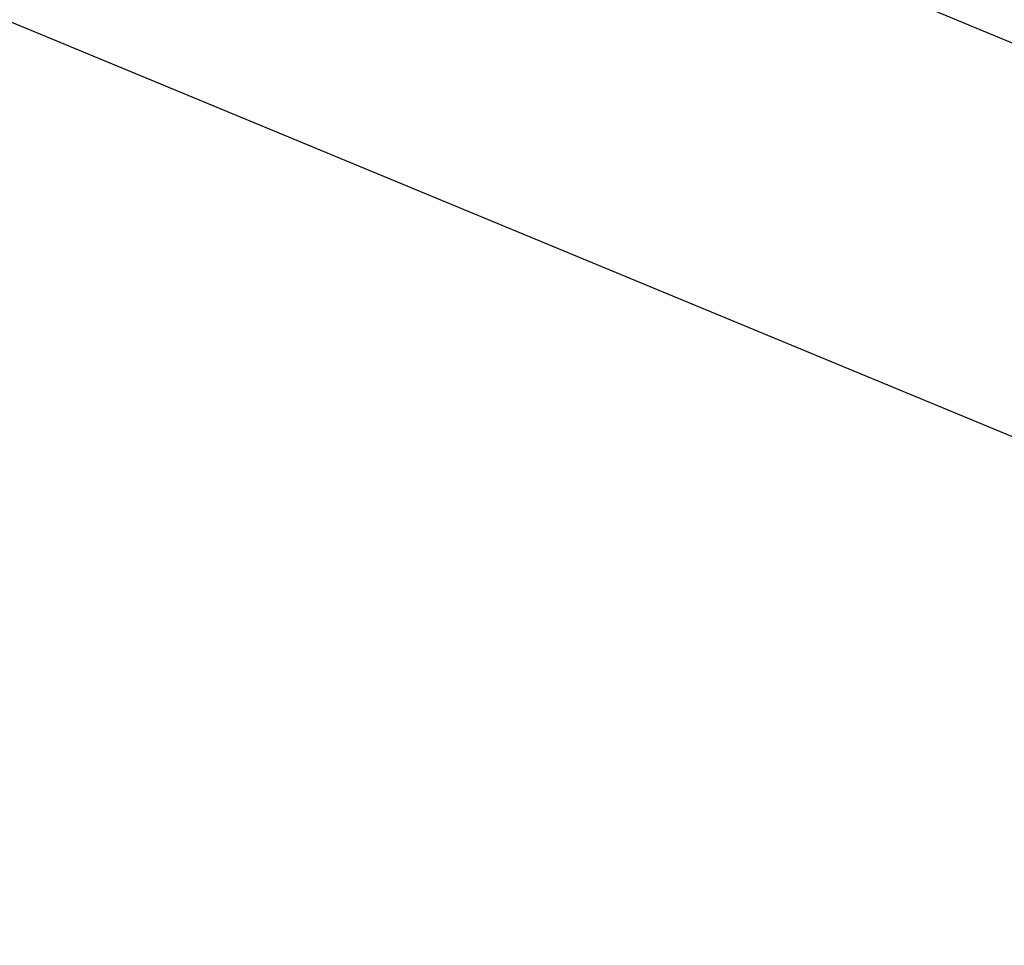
# Model space of a CAD drawing. Header units: millimetres. Extents: x 141.2 to 175.6, y 181.7 to 216.1.
# Tile 34 of 256: x 152.646 to 153.175, y 183.971 to 184.468. Entities that reach past the tile are written whole.
import ezdxf

# ---------------------------------------------------------------- set-up
doc = ezdxf.new("R2010")
doc.units = ezdxf.units.MM
doc.header["$MEASUREMENT"] = 0
doc.layers.add('Default', color=7, linetype='Continuous', true_color=0x000000)

msp = doc.modelspace()

# ---------------------------------------------------------------- meshes
at = {"layer": 'Default', "color": 43}
mesh = msp.add_polyface(dxfattribs=at)
corners = [(153.39308, 184.36642, 10.19006), (152.5154, 184.72998, 10.19006), (151.63771, 185.09354, 10.19006), (153.31834, 184.18597, 7.39689), (152.44066, 184.54953, 7.39689), (151.56297, 184.91309, 7.39689)]
mesh.append_faces([[corners[k] for k in face] for face in [(4, 1, 0, 3), (5, 2, 1, 4)]], dxfattribs={"color": 43})
mesh = msp.add_polyface(dxfattribs=at)
corners = [(153.127, 183.72404, 7.39689), (151.37163, 184.45114, 7.39689), (153.12166, 183.71115, 7.19737), (151.36629, 184.43825, 7.19737)]
mesh.append_faces([[corners[k] for k in face] for face in [(3, 1, 0, 2)]], dxfattribs={"color": 43})
mesh = msp.add_polyface(dxfattribs=at)
corners = [(152.66431, 182.60699, -2.70851), (153.01134, 183.44481, 10.25982), (153.04605, 183.52863, -2.77827), (153.39308, 184.36642, 10.19006), (153.313, 184.1731, 7.19737), (153.12166, 183.71115, 7.19737), (153.127, 183.72404, 7.39689), (153.31834, 184.18597, 7.39689)]
mesh.append_faces([[corners[k] for k in face] for face in [(1, 0, 5, 5), (2, 5, 0, 0), (3, 1, 6, 6), (5, 6, 1, 1), (5, 2, 4, 4), (6, 7, 3, 3)]], dxfattribs={"color": 43})
mesh = msp.add_polyface(dxfattribs=at)
corners = [(153.00029, 182.49422, -2.70851), (153.12938, 182.976, -2.74339), (153.25847, 183.45779, -2.77827), (153.23499, 183.37015, 10.25982), (153.36409, 183.85193, 10.22494), (153.49318, 184.33372, 10.19006), (153.44263, 184.14507, 7.39689), (153.31322, 183.66209, 7.39689), (153.3096, 183.64862, 7.19737), (153.43901, 184.13158, 7.19737)]
mesh.append_faces([[corners[k] for k in face] for face in [(1, 0, 3, 3), (2, 1, 8, 8), (3, 8, 1, 1), (8, 9, 2, 2), (7, 3, 4, 4), (6, 7, 5, 5), (4, 5, 7, 7), (8, 3, 7, 7)]], dxfattribs={"color": 43})
mesh = msp.add_polyface(dxfattribs=at)
corners = [(153.04605, 183.52863, -2.77827), (152.16837, 183.89218, -2.77827), (151.29068, 184.25572, -2.77827), (152.85518, 183.06781, -2.74339), (151.97749, 183.43137, -2.74339), (151.09981, 183.79491, -2.74339), (152.66431, 182.60699, -2.70851), (151.78662, 182.97055, -2.70851), (150.90894, 183.33409, -2.70851)]
mesh.append_faces([[corners[k] for k in face] for face in [(4, 1, 0, 3), (5, 2, 1, 4), (7, 4, 3, 6), (8, 5, 4, 7)]], dxfattribs={"color": 43})
mesh = msp.add_polyface(dxfattribs=at)
corners = [(152.66431, 182.60699, -2.70851), (150.90894, 183.33409, -2.70851), (153.01134, 183.44481, 10.25982), (151.25597, 184.17191, 10.25982)]
mesh.append_faces([[corners[k] for k in face] for face in [(3, 1, 0, 2)]], dxfattribs={"color": 43})

doc.saveas('drawing.dxf')
